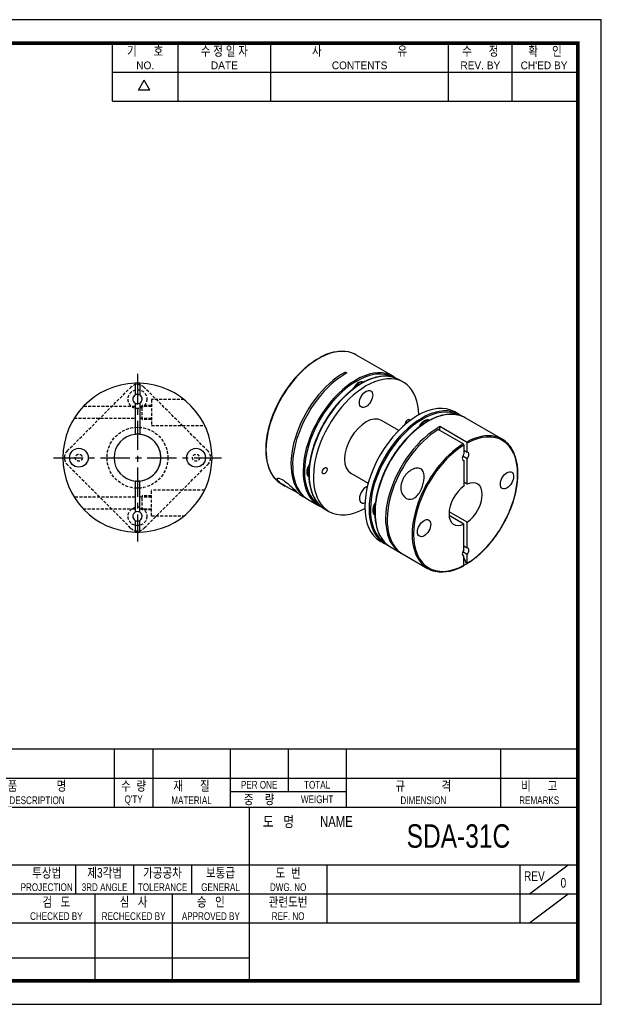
# Model space of a CAD drawing. Header units: millimetres. Extents: x 0 to 297, y 0 to 210.
# Tile 2 of 2: x 173 to 297, y 0 to 210. Entities that reach past the tile are written whole.
import ezdxf
from ezdxf.enums import TextEntityAlignment as Align

# ---------------------------------------------------------------- set-up
doc = ezdxf.new("R2010")
doc.units = ezdxf.units.MM
doc.header["$LTSCALE"] = 5
for name, pattern in [('CENTER', [2, 1.25, -0.25, 0.25, -0.25]), ('DASHED', [0.75, 0.5, -0.25]), ('HIDDEN2', [0.1875, 0.125, -0.0625])]:
    doc.linetypes.add(name, pattern=pattern)
doc.layers.get('0').update_dxf_attribs({"linetype": 'CONTINUOUS'})
for name, color, linetype in [('BM', 2, 'CONTINUOUS'), ('CT', 1, 'CENTER'), ('D', 7, 'CONTINUOUS'), ('HD', 4, 'DASHED')]:
    doc.layers.add(name, color=color, linetype=linetype)
doc.styles.get("Standard").update_dxf_attribs({"font": 'Gulim.ttf', "width": 0.8, "height": 3})

msp = doc.modelspace()

# ---------------------------------------------------------------- linework, layer by layer
for p, q in [((192.71392, 192.64074), (192.71392, 205)), ((206.72109, 192.64074), (206.72109, 205)), ((226.49591, 192.64074), (226.49591, 205)), ((264.39765, 192.64074), (264.39765, 205)), ((277.99284, 192.64074), (277.99284, 205)), ((192.71392, 198.82037), (291.58802, 198.82037)), ((198.25647, 194.97648), (199.49239, 197.11716)), ((200.72832, 194.97648), (199.49239, 197.11716)), ((200.72832, 194.97648), (198.25647, 194.97648)), ((192.71392, 192.64074), (291.58802, 192.64074)), ((292, 54.43705), (147.8086, 54.43705)), ((193.1259, 54.43705), (193.1259, 42.07779)), ((201.36541, 54.43705), (201.36541, 42.07779)), ((217.84443, 54.43705), (217.84443, 42.07779)), ((230.20369, 54.43705), (230.20369, 45.37359)), ((242.56295, 54.43705), (242.56295, 42.07779)), ((275.52098, 54.43705), (275.52098, 42.07779)), ((147.8086, 48.25742), (292, 48.25742)), ((217.84443, 45.37359), (242.56295, 45.37359)), ((147.8086, 42.07779), (292, 42.07779)), ((221.96418, 5), (221.96418, 42.07779)), ((147.8086, 29.71852), (292, 29.71852)), ((184.88639, 29.71852), (184.88639, 23.53889)), ((197.24565, 29.71852), (197.24565, 23.53889)), ((209.60492, 29.71852), (209.60492, 23.53889)), ((238.4432, 29.71852), (238.4432, 17.35926)), ((279.64074, 29.71852), (279.64074, 17.35926)), ((281.70061, 23.53889), (289.94012, 29.71852)), ((147.8086, 23.53889), (221.96418, 23.53889)), ((189.00615, 23.53889), (189.00615, 5)), ((205.48516, 23.53889), (205.48516, 5)), ((221.96418, 23.53889), (292, 23.53889)), ((281.70061, 17.35926), (289.94012, 23.53889)), ((147.8086, 17.35926), (292, 17.35926)), ((147.8086, 9.87984), (221.96418, 9.87984))]:
    msp.add_line(p, q)
msp.add_lwpolyline([(297, 210), (0, 210), (0, 0), (297, 0)], close=True)
msp.add_lwpolyline([(292, 205, 0.8, 0.8, 0), (5, 205, 0.8, 0.8, 0), (5, 5, 0.8, 0.8, 0), (292, 5, 0.8, 0.8, 0)], format="xyseb", close=True)
at = {"layer": 'BM', "linetype": 'Continuous'}
for p, q in [((236.3767, 137.51706), (236.37285, 137.51928)), ((237.0838, 137.92531), (237.07996, 137.92753)), ((252.596, 133.94495), (244.67641, 138.51733)), ((242.40683, 134.85206), (242.76038, 134.64793)), ((242.40683, 134.45023), (242.40683, 134.85206)), ((197.57005, 132.27106), (197.57005, 132.47116)), ((198.57005, 132.27106), (198.57005, 132.47116)), ((246.25793, 132.67516), (246.23669, 132.68743)), ((254.78803, 132.67938), (253.86879, 133.2101)), ((197.57005, 132.27106), (197.57005, 129.94505)), ((198.57005, 132.27106), (198.57005, 129.94505)), ((244.02733, 131.22785), (244.18669, 131.50386)), ((244.30346, 131.43644), (244.18669, 131.50386)), ((197.57005, 128.213), (197.57005, 121.55396)), ((198.57005, 128.213), (198.57005, 121.55396)), ((266.66743, 125.82081), (265.74819, 126.35153)), ((253.79285, 122.39977), (250.08803, 124.53874)), ((275.85981, 120.51358), (267.94022, 125.08596)), ((258.25153, 123.36832), (258.1002, 123.10621)), ((258.25153, 123.36832), (258.36459, 123.30305)), ((267.55626, 119.51553), (262.22939, 122.591)), ((268.26337, 119.92378), (262.58294, 123.20337)), ((262.58294, 122.38687), (262.58294, 123.20337)), ((198.57005, 121.57902), (197.57005, 121.57902)), ((267.69768, 119.2705), (267.69768, 117.37132)), ((267.69768, 118.18781), (268.40479, 117.77957)), ((268.40479, 117.77957), (268.40479, 119.67875)), ((268.40479, 116.36535), (267.43886, 116.92303)), ((267.43886, 116.10653), (267.69768, 115.9571)), ((267.69768, 115.9571), (267.69768, 110.52002)), ((268.40479, 110.92827), (268.40479, 116.36535)), ((234.60539, 114.90857), (234.76114, 115.17833)), ((234.72373, 114.84024), (234.60539, 114.90857)), ((197.57005, 111.60409), (197.57005, 104.94505)), ((198.57005, 104.94505), (198.57005, 111.60409)), ((234.62907, 112.52776), (234.60539, 112.54143)), ((243.58803, 113.28041), (247.29285, 111.14144)), ((268.40479, 110.92827), (267.69768, 111.33652)), ((228.77641, 110.97772), (229.58382, 110.51156)), ((232.73055, 108.6948), (234.10328, 107.90225)), ((234.45683, 107.69813), (236.696, 106.40534)), ((237.96879, 105.67049), (238.88803, 105.13977)), ((248.83241, 107.05393), (248.67682, 106.78443)), ((248.67682, 106.78443), (248.79504, 106.71617)), ((268.40479, 102.80423), (264.53342, 105.03937)), ((197.57005, 103.213), (197.57005, 100.88699)), ((198.57005, 100.88699), (198.57005, 103.213)), ((248.67682, 104.41729), (248.70112, 104.40326)), ((267.69768, 102.39598), (264.53342, 104.22287)), ((197.57005, 100.68689), (197.57005, 100.88699)), ((198.57005, 100.88699), (198.57005, 100.68689)), ((267.69768, 96.9589), (267.69768, 102.39598)), ((268.40479, 97.36715), (268.40479, 102.80423)), ((249.84819, 98.81192), (250.76743, 98.2812)), ((252.04022, 97.54635), (254.27939, 96.25357)), ((267.69768, 97.7754), (268.40479, 97.36715)), ((254.63294, 96.04944), (259.95981, 92.97397)), ((267.34426, 96.03183), (267.51371, 95.65091)), ((268.40479, 95.95294), (267.43886, 96.51062)), ((267.69768, 95.54469), (267.43886, 95.69412)), ((267.69768, 93.64551), (267.69768, 95.54469)), ((267.69768, 95.23732), (268.25953, 93.97424)), ((268.40479, 94.05376), (268.40479, 95.95294)), ((268.25953, 93.97424), (268.26337, 93.97203))]:
    msp.add_line(p, q, dxfattribs=at)
at = {"layer": 'BM', "linetype": 'HIDDEN2'}
msp.add_line((198.57005, 111.57902), (197.57005, 111.57902), dxfattribs=at)
at = {"layer": 'BM', "linetype": 'Continuous'}
for centre in [(185.57005, 116.57902), (210.57005, 116.57902)]:
    msp.add_circle(centre, 2, dxfattribs=at)
for centre, radius, start, end in [((241.6459, 130.27373), 8.97219, 81.1945287, 121.3227301), ((198.07005, 116.57902), 15.9, 91.8020512, 268.1979488), ((198.07005, 116.57902), 15.9, 91.8020512, 268.1979488), ((198.07005, 116.57902), 15.9, 88.1979488, 91.8020512), ((198.07005, 116.57902), 15.9, 271.8020512, 88.1979488), ((198.07005, 129.07902), 1, 120, 240), ((198.07005, 129.07902), 1, 60, 120), ((198.07005, 129.07902), 1, 240, 300), ((198.07005, 129.07902), 1, 300, 60), ((198.07005, 116.57902), 5, 95.7391705, 264.2608295), ((198.07005, 116.57902), 5, 84.2608295, 95.7391705), ((198.07005, 116.57902), 5, 275.7391705, 84.2608295), ((268.09258, 119.66188), 0.31267, 3.0926841, 56.8907432), ((267.38547, 119.25363), 0.31267, 3.0926694, 56.8907579), ((198.07005, 116.57902), 5, 264.2608295, 275.7391705), ((198.07005, 104.07902), 1, 60, 120), ((198.07005, 104.07902), 1, 60, 120), ((198.07005, 104.07902), 1, 120, 240), ((198.07005, 104.07902), 1, 240, 300), ((198.07005, 104.07902), 1, 240, 300), ((198.07005, 104.07902), 1, 300, 60), ((198.07005, 116.57902), 15.9, 268.1979488, 271.8020512), ((262.99543, 101.20025), 8.95474, 260.9946804, 301.3524738)]:
    msp.add_arc(centre, radius, start, end, dxfattribs=at)
at = {"layer": 'BM', "linetype": 'HIDDEN2'}
for centre, radius, start, end in [((198.07005, 129.07902), 1, 0, 120), ((198.07005, 129.07902), 1, 240, 0), ((198.07005, 116.57902), 5, 0, 95.7391705), ((198.07005, 116.57902), 5, 264.2608295, 0), ((198.07005, 104.07902), 1, 0, 60), ((198.07005, 104.07902), 1, 300, 0)]:
    msp.add_arc(centre, radius, start, end, dxfattribs=at)
at = {"layer": 'BM', "linetype": 'Continuous'}
for centre, major_axis, ratio, start_param, end_param in [((236.72641, 124.74753), (-7.95, -13.7698), 0.577350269, 3.328574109, 3.895539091), ((236.72641, 124.74753), (-7.95, -13.7698), 0.577350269, 3.141592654, 3.328574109), ((236.72641, 124.74753), (7.95, 13.7698), 0.577350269, 0.816849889, 2.954201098), ((244.4968, 120.26129), (-6.25733, 18.15917), 0.669099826, 0.097726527, 0.160629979), ((242.05328, 121.67206), (7.95, 13.7698), 0.577350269, 0.753946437, 3.163830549), ((242.40683, 121.46793), (7.95, 13.7698), 0.577350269, 0.753946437, 3.141592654), ((244.646, 120.17515), (7.95, 13.7698), 0.577350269, 0.177741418, 2.959287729), ((244.78742, 120.0935), (-7.85, -13.5966), 0.577350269, 3.15848295, 6.266295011), ((245.91879, 119.4403), (7.95, 13.7698), 0.577350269, 0.18481743, 2.957875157), ((246.83803, 118.90958), (-7.95, -13.7698), 0.577350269, 2.38104551, 6.283185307), ((244.646, 120.17515), (7.95, 13.7698), 0.577350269, 0, 0.177741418), ((245.21169, 130.91208), (-1.025, -1.77535), 0.577350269, 3.141592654, 4.71238898), ((245.35311, 130.83043), (-1.025, -1.77535), 0.577350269, 3.285322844, 4.669783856), ((245.91879, 119.4403), (7.95, 13.7698), 0.577350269, 0, 0.18481743), ((244.646, 120.17515), (7.95, 13.7698), 0.577350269, 6.203049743, 6.283185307), ((244.78742, 130.2997), (1, 1.73205), 0.577350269, 1.333457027, 1.348473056), ((257.79819, 112.58173), (-7.95, -13.7698), 0.577350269, 3.141592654, 6.283185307), ((258.71743, 112.051), (-7.95, -13.7698), 0.577350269, 3.327618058, 6.09974769), ((258.85885, 111.96936), (7.85, 13.5966), 0.577350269, 0.016890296, 3.124702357), ((259.99022, 111.31616), (7.95, 13.7698), 0.577350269, 0.180781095, 2.954426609), ((258.71743, 112.051), (-7.95, -13.7698), 0.577350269, 3.061457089, 3.327618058), ((246.83803, 118.90958), (-3.25, -5.62917), 0.577350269, 3.141592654, 6.283185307), ((255.67687, 124.01268), (-0.375, -0.64952), 0.577350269, 2.6742951, 5.562055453), ((255.67687, 124.01268), (0.375, 0.64952), 0.577350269, 0, 2.420462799), ((255.67687, 124.01268), (0.375, 0.64952), 0.577350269, 5.815887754, 6.283185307), ((259.27653, 122.77654), (1.025, 1.77535), 0.577350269, 0, 1.570796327), ((259.41795, 122.69489), (1.025, 1.77535), 0.577350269, 0.149850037, 1.523246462), ((259.99022, 111.31616), (7.95, 13.7698), 0.577350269, 0, 0.180781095), ((262.22939, 110.02337), (7.95, 13.7698), 0.577350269, 0.753946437, 3.163830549), ((262.58294, 109.81925), (7.95, 13.7698), 0.577350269, 0.816849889, 3.141592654), ((258.85885, 122.17556), (1, 1.73205), 0.577350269, 1.333457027, 1.363586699), ((268.05124, 106.66213), (-7.85, -13.5966), 0.577350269, 0.817250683, 3.895138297), ((267.90981, 106.74378), (-7.95, -13.7698), 0.577350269, 3.32609339, 3.895539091), ((267.90981, 106.74378), (-7.95, -13.7698), 0.577350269, 2.957165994, 3.32609339), ((267.90981, 106.74378), (7.95, 13.7698), 0.577350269, 0.816849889, 2.957165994), ((268.05124, 106.66213), (7.85, 13.5966), 0.577350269, 0.817250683, 3.895138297), ((268.05124, 116.86833), (-0.5, -0.86603), 0.577350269, 1.308996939, 3.403392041), ((268.05124, 116.86833), (0.5, 0.86603), 0.577350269, 1.308996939, 3.403392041), ((235.63039, 114.31678), (-1.025, -1.77535), 0.577350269, 4.71238898, 6.283185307), ((235.77181, 114.23513), (-1.025, -1.77535), 0.577350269, 4.750270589, 6.14286218), ((235.94859, 114.99039), (-1, -1.73205), 0.577350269, 4.936362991, 4.94972828), ((236.72641, 124.74753), (7.95, 13.7698), 0.577350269, 2.954201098, 3.141594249), ((268.05124, 106.66213), (-2.5, -4.33013), 0.577350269, 0.885565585, 3.826823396), ((246.83803, 108.70337), (-1, -1.73205), 0.577350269, 3.728838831, 6.283185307), ((246.83803, 108.70337), (1, 1.73205), 0.577350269, 0.587246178, 3.742773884), ((268.05124, 106.66213), (2.5, 4.33013), 0.577350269, 0.885565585, 3.826823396), ((244.646, 120.17515), (7.95, 13.7698), 0.577350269, 2.959287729, 3.221728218), ((245.91879, 119.4403), (7.95, 13.7698), 0.577350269, 2.957875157, 3.141592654), ((246.83803, 118.90958), (-7.95, -13.7698), 0.577350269, 0, 0.760547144), ((246.83803, 108.70337), (-1, -1.73205), 0.577350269, 0, 0.60118123), ((249.70182, 106.19264), (1.025, 1.77535), 0.577350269, 1.570796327, 3.141592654), ((249.84324, 106.11099), (1.025, 1.77535), 0.577350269, 1.608567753, 3.002376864), ((258.71743, 112.051), (-7.95, -13.7698), 0.577350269, 6.09974769, 6.283185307), ((259.99022, 111.31616), (7.95, 13.7698), 0.577350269, 2.954426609, 3.141592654), ((258.71743, 112.051), (-7.95, -13.7698), 0.577350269, 0, 0.080135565), ((268.05124, 96.45592), (0.5, 0.86603), 0.577350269, 1.308996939, 3.403392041), ((268.05124, 96.45592), (-0.5, -0.86603), 0.577350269, 1.308996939, 3.403392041), ((267.90981, 106.74378), (7.95, 13.7698), 0.577350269, 2.957165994, 3.32609339), ((260.13943, 111.23001), (6.25733, -18.15917), 0.669099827, 0.110533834, 0.16062998)]:
    msp.add_ellipse(centre, major_axis=major_axis, ratio=ratio, start_param=start_param, end_param=end_param, dxfattribs=at)
for centre, major_axis in [((246.83803, 129.11578), (-1, -1.73205)), ((246.83803, 129.11578), (1, 1.73205)), ((237.9992, 113.80647), (-0.375, -0.64952)), ((237.9992, 113.80647), (0.375, 0.64952)), ((276.89007, 111.76523), (-1, -1.73205)), ((259.2124, 101.55902), (1, 1.73205))]:
    msp.add_ellipse(centre, major_axis=major_axis, ratio=0.577350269, dxfattribs=at)
for points, knots in [([(236.27133, 137.52706), (236.23071, 137.50248), (236.00498, 137.36564), (235.55036, 137.06461), (234.95316, 136.63556), (234.35476, 136.16675), (233.76508, 135.66648), (233.1836, 135.13436), (232.61256, 134.57245), (232.05341, 133.98224), (231.50779, 133.36547), (230.97724, 132.72392), (230.46326, 132.05944), (229.96733, 131.37394), (229.49085, 130.6694), (229.0352, 129.94784), (228.60166, 129.21133), (228.1915, 128.46199), (227.80587, 127.70196), (227.4459, 126.93343), (227.11263, 126.1586), (226.80701, 125.37968), (226.52993, 124.5989), (226.28222, 123.81849), (226.06459, 123.04068), (225.87768, 122.26768), (225.72208, 121.50172), (225.59825, 120.74496), (225.50659, 119.99957), (225.4474, 119.26768), (225.4209, 118.55139), (225.42724, 117.85275), (225.46645, 117.17377), (225.53849, 116.51644), (225.64321, 115.8827), (225.78037, 115.27443), (225.9496, 114.69349), (226.1505, 114.14151), (226.38232, 113.62072), (226.64489, 113.13081), (226.93536, 112.68044), (227.19708, 112.32924), (227.35231, 112.16165), (227.40585, 112.10418)], [0, 0, 0, 0, 0.004612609, 0.029891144, 0.055168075, 0.08044142, 0.105710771, 0.13097601, 0.156237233, 0.181494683, 0.206748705, 0.231999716, 0.257248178, 0.282494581, 0.307739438, 0.332983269, 0.358226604, 0.383469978, 0.408713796, 0.433958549, 0.459204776, 0.484453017, 0.509703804, 0.53495766, 0.56021509, 0.585476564, 0.610742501, 0.636013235, 0.661288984, 0.686569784, 0.711855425, 0.737145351, 0.762438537, 0.787733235, 0.813026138, 0.83831352, 0.863590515, 0.888851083, 0.914088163, 0.939294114, 0.964461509, 0.989584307, 1, 1, 1, 1]), ([(236.27079, 137.52792), (236.27148, 137.52835), (236.27218, 137.52877), (236.29904, 137.54427), (236.33598, 137.54056), (236.37285, 137.51928)], [0.4864992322, 0.4864992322, 0.4864992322, 0.4864992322, 0.5, 0.5, 1, 1, 1, 1]), ([(236.93854, 137.84579), (236.93854, 137.88879), (236.95384, 137.92233), (237.00615, 137.95252), (237.04309, 137.94881), (237.07996, 137.92753)], [0, 0, 0, 0, 0.5, 0.5, 1, 1, 1, 1]), ([(252.23219, 133.82858), (252.13744, 133.85014), (251.90014, 133.90329), (251.44944, 133.95539), (250.91534, 133.97952), (250.36145, 133.96041), (249.79597, 133.89943), (249.21879, 133.79631), (248.63213, 133.65146), (248.03761, 133.46525), (247.43705, 133.23826), (246.83224, 132.97119), (246.22496, 132.66486), (245.61698, 132.32021), (245.01008, 131.9383), (244.40599, 131.52027), (243.80645, 131.06737), (243.21316, 130.58094), (242.62781, 130.06241), (242.05205, 129.51329), (241.48752, 128.93518), (240.93582, 128.32975), (240.39854, 127.69879), (239.8771, 127.04394), (239.3734, 126.36777), (238.88732, 125.66968), (238.43414, 124.97364), (238.09827, 124.42138), (237.93609, 124.14233), (237.89559, 124.0725)], [0, 0, 0, 0, 0.019849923, 0.058412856, 0.097044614, 0.135747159, 0.174516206, 0.213343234, 0.252217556, 0.291128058, 0.33006439, 0.369017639, 0.407980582, 0.446947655, 0.485913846, 0.524876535, 0.563834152, 0.602785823, 0.641731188, 0.680670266, 0.719603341, 0.758530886, 0.7974535, 0.836371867, 0.875286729, 0.91419886, 0.95310906, 0.989972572, 1, 1, 1, 1]), ([(237.89559, 124.0725), (237.81368, 123.92928), (237.61256, 123.57636), (237.26479, 122.9263), (236.88933, 122.16867), (236.53646, 121.39666), (236.21148, 120.62075), (235.91419, 119.84095), (235.64576, 119.06007), (235.40689, 118.28019), (235.19831, 117.50358), (235.02063, 116.73244), (234.87441, 115.96898), (234.76008, 115.21537), (234.67802, 114.47377), (234.62851, 113.74629), (234.61174, 113.03501), (234.62783, 112.342), (234.67679, 111.66924), (234.75854, 111.01871), (234.87291, 110.39233), (235.01962, 109.79196), (235.1983, 109.21947), (235.40846, 108.67642), (235.64936, 108.16516), (235.92074, 107.68482), (236.21991, 107.24604), (236.46259, 106.93237), (236.59609, 106.79434), (236.62061, 106.76905)], [0, 0, 0, 0, 0.020478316, 0.059353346, 0.098232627, 0.137113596, 0.175997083, 0.214883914, 0.253774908, 0.292670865, 0.331572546, 0.370480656, 0.409395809, 0.448318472, 0.487248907, 0.526187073, 0.565132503, 0.60408415, 0.64304018, 0.681997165, 0.720949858, 0.759892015, 0.798815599, 0.837710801, 0.876566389, 0.915370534, 0.954112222, 0.992783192, 1, 1, 1, 1]), ([(266.34179, 125.69629), (266.26497, 125.71482), (266.04338, 125.76761), (265.61108, 125.82289), (265.07995, 125.85443), (264.52836, 125.84248), (263.96501, 125.78871), (263.38964, 125.69277), (262.80449, 125.55503), (262.21118, 125.37586), (261.61153, 125.1558), (261.00732, 124.89553), (260.40033, 124.59585), (259.79235, 124.25768), (259.18514, 123.88206), (258.58045, 123.47013), (257.98001, 123.0231), (257.38553, 122.54231), (256.7987, 122.02916), (256.22118, 121.48516), (255.65462, 120.91189), (255.10062, 120.31101), (254.56075, 119.68426), (254.03654, 119.03346), (253.5295, 118.36047), (253.04107, 117.66723), (252.57264, 116.95575), (252.12554, 116.22805), (251.70107, 115.48623), (251.30043, 114.73242), (250.92478, 113.96878), (250.5752, 113.1975), (250.25271, 112.42079), (249.95823, 111.64087), (249.69263, 110.85997), (249.45668, 110.08032), (249.25108, 109.30414), (249.07644, 108.53366), (248.9333, 107.77106), (248.8221, 107.01852), (248.74319, 106.2782), (248.69686, 105.55221), (248.68329, 104.84262), (248.70258, 104.15149), (248.75473, 103.4808), (248.83966, 102.83254), (248.95719, 102.20861), (249.10703, 101.61087), (249.28879, 101.04119), (249.50198, 100.50108), (249.74586, 99.99305), (250.02006, 99.51563), (250.32225, 99.08156), (250.5483, 98.79015), (250.66473, 98.67069), (250.66806, 98.66727)], [0, 0, 0, 0, 0.008084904, 0.027349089, 0.046647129, 0.065980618, 0.085347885, 0.104744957, 0.12416661, 0.143607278, 0.163061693, 0.182525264, 0.201994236, 0.221465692, 0.240937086, 0.260406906, 0.279874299, 0.299338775, 0.318800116, 0.338258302, 0.357713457, 0.377165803, 0.39661563, 0.416063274, 0.435509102, 0.454953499, 0.474396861, 0.493839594, 0.513282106, 0.532724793, 0.552167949, 0.571611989, 0.591057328, 0.61050438, 0.629953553, 0.649405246, 0.668859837, 0.688317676, 0.707779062, 0.727244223, 0.746713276, 0.766186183, 0.785662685, 0.805142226, 0.824623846, 0.844105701, 0.863585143, 0.883058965, 0.90252306, 0.921972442, 0.941401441, 0.960804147, 0.980175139, 0.999510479, 1, 1, 1, 1]), ([(268.36489, 93.96424), (268.40551, 93.98882), (268.63124, 94.12567), (269.08586, 94.42669), (269.68306, 94.85575), (270.28146, 95.32456), (270.87114, 95.82483), (271.45262, 96.35694), (272.02366, 96.91885), (272.58281, 97.50907), (273.12843, 98.12583), (273.65899, 98.76738), (274.17296, 99.43186), (274.66889, 100.11736), (275.14537, 100.8219), (275.60102, 101.54346), (276.03456, 102.27997), (276.44473, 103.02931), (276.83035, 103.78934), (277.19032, 104.55787), (277.5236, 105.3327), (277.82921, 106.11163), (278.10629, 106.89241), (278.354, 107.67282), (278.57164, 108.45063), (278.75854, 109.22362), (278.91414, 109.98959), (279.03797, 110.74634), (279.12964, 111.49173), (279.18882, 112.22362), (279.21532, 112.93992), (279.20898, 113.63856), (279.16977, 114.31753), (279.09773, 114.97486), (278.99301, 115.6086), (278.85585, 116.21687), (278.68662, 116.79782), (278.48572, 117.34979), (278.25391, 117.8706), (277.99132, 118.36044), (277.70089, 118.81107), (277.43308, 119.16948), (277.27191, 119.34322), (277.21118, 119.40825)], [0, 0, 0, 0, 0.004606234, 0.029849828, 0.05509182, 0.080330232, 0.105564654, 0.130794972, 0.156021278, 0.181243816, 0.206462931, 0.231679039, 0.256892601, 0.282104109, 0.307314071, 0.33252301, 0.357731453, 0.382939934, 0.408148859, 0.433358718, 0.45857005, 0.483783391, 0.508999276, 0.534218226, 0.559440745, 0.584667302, 0.609898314, 0.635134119, 0.66037493, 0.685620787, 0.710871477, 0.736126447, 0.761384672, 0.786644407, 0.811902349, 0.837154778, 0.862396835, 0.887622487, 0.912824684, 0.937995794, 0.963128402, 0.988216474, 1, 1, 1, 1]), ([(258.49182, 114.17973), (258.78768, 114.00891), (258.9814, 113.71639), (259.19727, 113.03781), (259.22546, 112.66089), (259.17295, 111.4902), (258.96217, 110.67687), (258.30939, 109.18141), (257.83946, 108.47781), (256.69993, 107.65717), (256.00559, 107.56168), (254.82247, 108.23028), (254.39006, 108.95423), (254.16356, 110.5792), (254.35868, 111.43347), (255.1348, 112.87257), (255.70929, 113.48186), (256.72288, 114.0975), (257.08703, 114.25186), (257.82183, 114.38239), (258.19596, 114.35054), (258.49182, 114.17973)], [0, 0, 0, 0, 0.0625, 0.0625, 0.125, 0.125, 0.25, 0.25, 0.375, 0.375, 0.5, 0.5, 0.625, 0.625, 0.75, 0.75, 0.875, 0.875, 0.9375, 0.9375, 1, 1, 1, 1]), ([(232.0696, 109.18549), (231.77374, 109.3563), (231.40536, 109.54799), (230.66936, 109.92627), (230.30842, 110.11107), (229.29232, 110.66481), (228.72128, 111.02674), (227.94548, 111.69741), (227.7467, 112.01493), (227.9541, 112.29741), (228.37642, 112.23585), (229.55139, 111.56254), (230.24208, 110.98771), (231.40832, 109.9053), (231.87513, 109.4332), (232.47204, 108.88405), (232.66127, 108.73581), (232.74413, 108.68738)], [0, 0, 0, 0, 0.0625, 0.0625, 0.125, 0.125, 0.25, 0.25, 0.375, 0.375, 0.5, 0.5, 0.625, 0.625, 0.75, 0.75, 0.8504706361, 0.8504706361, 0.8504706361, 0.8504706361]), ([(267.69768, 93.64551), (267.69768, 93.60251), (267.68238, 93.56897), (267.65574, 93.55359), (267.65524, 93.55331), (267.65474, 93.55304)], [0, 0, 0, 0, 0.5, 0.5, 0.5094223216, 0.5094223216, 0.5094223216, 0.5094223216]), ([(268.40479, 94.05376), (268.40479, 94.01076), (268.38949, 93.97722), (268.33718, 93.94703), (268.30024, 93.95074), (268.26337, 93.97203)], [0, 0, 0, 0, 0.5, 0.5, 1, 1, 1, 1])]:
    msp.add_open_spline(points, degree=3, knots=knots, dxfattribs=at)
msp.add_open_spline([(232.29105, 109.05321), (232.22461, 109.09438), (232.15086, 109.13857), (232.0696, 109.18549)], degree=3, dxfattribs=at)
at = {"layer": 'CT'}
for p, q in [((198.07005, 134.47902), (198.07005, 98.67902)), ((180.17005, 116.57902), (215.97005, 116.57902))]:
    msp.add_line(p, q, dxfattribs=at)
at = {"layer": 'HD', "linetype": 'HIDDEN2'}
for p, q in [((183.07979, 118.01929), (196.62979, 131.56929)), ((213.06962, 118.02859), (199.51962, 131.57859)), ((201.07005, 128.97902), (201.07005, 123.47902)), ((208.02244, 128.97902), (201.07005, 128.97902)), ((197.57005, 127.47902), (186.49421, 127.47902)), ((201.07005, 127.47902), (198.57005, 127.47902)), ((199.07005, 124.72902), (199.07005, 127.72902)), ((201.07005, 127.72902), (199.07005, 127.72902)), ((184.57171, 124.97902), (197.57005, 124.97902)), ((198.57005, 124.97902), (201.07005, 124.97902)), ((201.07005, 124.72902), (199.07005, 124.72902)), ((201.07005, 123.47902), (212.39331, 123.47902)), ((196.62048, 101.57945), (183.07979, 115.12015)), ((199.52893, 101.58876), (213.06962, 115.12945)), ((212.39331, 109.67902), (201.07005, 109.67902)), ((201.07005, 104.17902), (201.07005, 109.67902)), ((197.57005, 108.17902), (184.57171, 108.17902)), ((201.07005, 108.17902), (198.57005, 108.17902)), ((199.07005, 105.42902), (199.07005, 108.42902)), ((201.07005, 108.42902), (199.07005, 108.42902)), ((186.49421, 105.67902), (197.57005, 105.67902)), ((198.57005, 105.67902), (201.07005, 105.67902)), ((201.07005, 105.42902), (199.07005, 105.42902)), ((201.07005, 104.17902), (208.02244, 104.17902))]:
    msp.add_line(p, q, dxfattribs=at)
for centre, radius in [((198.07005, 129.07902), 2), ((198.07005, 116.57902), 6.5), ((185.57005, 116.57902), 0.75), ((185.57005, 116.57902), 0.75), ((210.57005, 116.57902), 0.75), ((210.57005, 116.57902), 0.75), ((198.07005, 104.07902), 2)]:
    msp.add_circle(centre, radius, dxfattribs=at)
for centre, start, end in [((198.07005, 130.12902), 45, 135), ((184.52936, 116.56972), 135, 225), ((211.62005, 116.57902), 315, 45), ((198.07005, 103.02902), 225, 315)]:
    msp.add_arc(centre, 2.05, start, end, dxfattribs=at)

# ---------------------------------------------------------------- texts
at = {"layer": 'D', "width": 0.8}
for s, height, p in [('기      호', 2.059877, (199.71751, 203.3521)), ('수 정 일 자', 2.059877, (216.6085, 203.3521)), ('사                           유', 2.0598771, (245.44678, 203.3521)), ('수      정', 2.059877, (271.19524, 203.3521)), ('확     인', 2.059877, (284.99642, 203.3521)), ('품              명', 2.0598771, (176.64688, 46.60952)), ('수  량', 2.059877, (197.24565, 46.60952)), ('재      질', 2.059877, (209.60492, 46.60952)), ('PER ONE', 1.647902, (224.02406, 46.8155)), ('TOTAL', 1.647902, (236.38332, 46.8155)), ('규             격', 2.0598771, (259.04197, 46.60952)), ('비      고', 2.059877, (283.76049, 46.60952)), ('DESCRIPTION', 1.6479017, (176.64688, 43.5197)), ("Q'TY", 1.647902, (197.24565, 43.5197)), ('MATERIAL', 1.647902, (209.60492, 43.5197)), ('중    량', 2.059877, (224.02406, 43.72569)), ('WEIGHT', 1.647902, (236.38332, 43.72569)), ('DIMENSION', 1.647902, (259.04197, 43.5197)), ('REMARKS', 1.647902, (283.76049, 43.5197)), ('도   명', 2.307062, (228.14381, 38.98797)), ('NAME', 2.307062, (240.50307, 38.98797)), ('SDA-31C', 5, (266.52795, 35.89816)), ('투상법', 2.059877, (178.70676, 28.07062)), ('제3각법', 2.059877, (191.06602, 28.07062)), ('가공공차', 2.059877, (203.42529, 28.07062)), ('보통급', 2.059877, (215.78455, 28.07062)), ('도  번', 2.059877, (230.20369, 28.07062)), ('REV', 2.059877, (282.73055, 27.34967)), ('PROJECTION', 1.647902, (178.70676, 24.98081)), ('3RD ANGLE', 1.647902, (191.06602, 24.98081)), ('TOLERANCE', 1.647902, (203.42529, 24.98081)), ('GENERAL', 1.647902, (215.78455, 24.98081)), ('DWG. NO', 1.647902, (230.20369, 24.98081)), ('0', 2.05988, (288.91018, 25.90775)), ('검   도', 2.059877, (180.76664, 21.89099)), ('심   사', 2.059877, (197.24565, 21.89099)), ('승   인', 2.059877, (213.72467, 21.89099)), ('관련도번', 2.059877, (230.20369, 21.89099)), ('REF. NO', 1.647902, (230.20369, 18.80118))]:
    msp.add_text(s, height=height, dxfattribs=at).set_placement(p, align=Align.MIDDLE)
at = {"layer": 'D'}
for s, p in [('NO.', (199.71751, 200.26228)), ('DATE', (216.6085, 200.26228)), ('CONTENTS', (245.44678, 200.26228)), ('REV. BY', (271.19524, 200.26228)), ("CH'ED BY", (284.79043, 200.26228))]:
    msp.add_text(s, height=1.647902, dxfattribs=at).set_placement(p, align=Align.MIDDLE)
at = {"layer": 'D', "width": 0.8}
for s, height, p in [('CHECKED BY', 1.647902, (180.76664, 17.97719)), ('RECHECKED BY', 1.6479017, (197.24565, 17.97719)), ('APPROVED BY', 1.6479017, (213.72467, 17.97719))]:
    msp.add_text(s, height=height, dxfattribs=at).set_placement(p, align=Align.CENTER)

doc.saveas('drawing.dxf')
